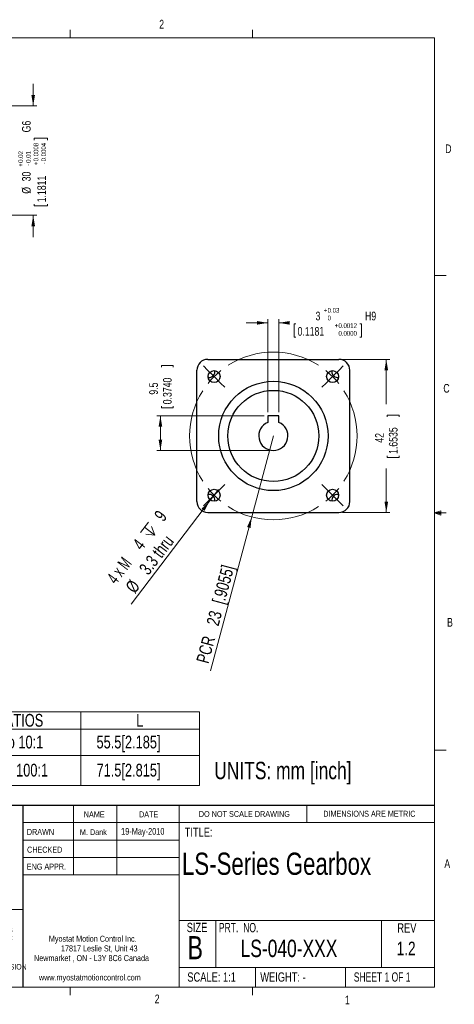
# Model space of a CAD drawing. Header units: millimetres. Extents: x 11 to 421, y 5 to 275.
# Tile 4 of 4: x 302 to 421, y 5 to 275. Entities that reach past the tile are written whole.
import ezdxf

# ---------------------------------------------------------------- set-up
doc = ezdxf.new("R2010")
doc.units = ezdxf.units.MM
doc.layers.add('FORMAT', color=7, linetype='Continuous')
doc.styles.add('SLDTEXTSTYLE0', font='TXT', dxfattribs={"width": 0.75})
doc.styles.add('SLDTEXTSTYLE1', font='TXT', dxfattribs={"width": 0.694444})
doc.styles.add('SLDTEXTSTYLE2', font='TXT', dxfattribs={"width": 0.6875})
doc.styles.add('SLDTEXTSTYLE5', font='TXT', dxfattribs={"width": 0.65})
doc.dimstyles.new('SLDDIMSTYLE0', dxfattribs={"dimtxt": 3.5, "dimasz": 3, "dimexe": 0, "dimexo": 0.0625, "dimgap": 0.875, "dimtad": 2, "dimrnd": 1e-09, "dimzin": 12, "dimdsep": 46, "dimtxsty": 'SLDTEXTSTYLE0', "dimsah": 1, "dimcen": 0.09, "dimadec": 0, "dimazin": 0, "dimtfac": 1, "dimtofl": 0, "dimtmove": 0, "dimatfit": 3, "dimfxl": 1, "dimtolj": 1, "dimtzin": 12, "dimarcsym": 0})
doc.dimstyles.new('SLDDIMSTYLE10', dxfattribs={"dimtxt": 2.38125, "dimasz": 3, "dimexe": 0, "dimexo": 0.0625, "dimgap": 0.595313, "dimtad": 0, "dimrnd": 1e-09, "dimzin": 12, "dimdsep": 46, "dimtxsty": 'SLDTEXTSTYLE0', "dimsah": 1, "dimcen": 0.09, "dimadec": 0, "dimazin": 0, "dimtol": 1, "dimtp": 0.03, "dimtfac": 1, "dimtofl": 0, "dimtmove": 0, "dimatfit": 3, "dimfxl": 1, "dimtolj": 1, "dimtzin": 0, "dimarcsym": 0})
doc.dimstyles.new('SLDDIMSTYLE13', dxfattribs={"dimtxt": 2.38125, "dimasz": 3, "dimexe": 0, "dimexo": 0.0625, "dimgap": 0.595313, "dimtad": 0, "dimrnd": 1e-09, "dimzin": 12, "dimdsep": 46, "dimtxsty": 'SLDTEXTSTYLE0', "dimsah": 1, "dimcen": 0.09, "dimadec": 0, "dimazin": 0, "dimtol": 1, "dimtp": 0.02, "dimtm": 0.01, "dimtfac": 1, "dimtofl": 0, "dimtmove": 0, "dimatfit": 3, "dimfxl": 1, "dimtolj": 1, "dimarcsym": 0})
doc.dimstyles.new('SLDDIMSTYLE2', dxfattribs={"dimtxt": 2.38125, "dimasz": 3, "dimexe": 0, "dimexo": 0.0625, "dimgap": 0.595313, "dimtad": 0, "dimrnd": 1e-09, "dimzin": 12, "dimdsep": 46, "dimtxsty": 'SLDTEXTSTYLE0', "dimsah": 1, "dimcen": 0.09, "dimadec": 0, "dimazin": 0, "dimtfac": 1, "dimtofl": 0, "dimtmove": 0, "dimatfit": 3, "dimfxl": 1, "dimtolj": 1, "dimtzin": 12, "dimarcsym": 0})
doc.dimstyles.new('SLDDIMSTYLE8', dxfattribs={"dimtxt": 3.5, "dimasz": 3, "dimexe": 0, "dimexo": 0.0625, "dimgap": 0.875, "dimtad": 2, "dimrnd": 1e-09, "dimzin": 12, "dimdsep": 46, "dimtxsty": 'SLDTEXTSTYLE0', "dimsah": 1, "dimcen": 0.09, "dimadec": 0, "dimazin": 0, "dimtfac": 1, "dimtmove": 0, "dimatfit": 3, "dimfxl": 1, "dimtolj": 1, "dimtzin": 12, "dimarcsym": 0})
doc.dimstyles.new('SLDDIMSTYLE9', dxfattribs={"dimtxt": 2.38125, "dimasz": 3, "dimexe": 0, "dimexo": 0.0625, "dimgap": 0.595313, "dimtad": 0, "dimdec": 1, "dimrnd": 1e-09, "dimzin": 12, "dimdsep": 46, "dimtxsty": 'SLDTEXTSTYLE0', "dimsah": 1, "dimcen": 0.09, "dimadec": 0, "dimazin": 0, "dimtfac": 1, "dimtdec": 1, "dimtofl": 0, "dimtmove": 0, "dimatfit": 3, "dimfxl": 1, "dimtolj": 1, "dimtzin": 12, "dimarcsym": 0})

# ---------------------------------------------------------------- blocks, each defined once
blk = doc.blocks.new('SW_NOTE_0')
at = {"color": 0, "linetype": 'Continuous', "lineweight": 0, "char_height": 1.651, "attachment_point": 1, "style": 'SLDTEXTSTYLE0'}
for s, insert in [('Myostat Motion Control Inc.', (0, 2.13)), ('17817 Leslie St, Unit 43', (3.32, -0.52)), ('Newmarket , ON - L3Y 8C6 Canada', (-4.09, -3.17)), ('www.myostatmotioncontrol.com', (-2.73, -8.48))]:
    blk.add_mtext(s, dxfattribs=dict(at, insert=insert))
blk = doc.blocks.new('SW_NOTE_1')
at = {"color": 0, "linetype": 'Continuous', "lineweight": 0, "char_height": 1.524, "attachment_point": 1, "style": 'SLDTEXTSTYLE0'}
for s, insert in [('THE INFORMATION CONTAINED IN THIS', (0, 1.96)), ('DRAWING IS THE SOLE PROPERTY OF', (1, -0.56)), ('MYOSTAT MOTION CONTROL INC. ', (1.67, -3.08)), ('ANY REPRODUCTION IN PART OR AS A', (-0.04, -5.61)), ('WHOLE WITHOUT THE WRITTEN PERMISSION', (-1.91, -8.13)), ('OF COOLMUSCLE INC. IS PROHIBITED.', (0.37, -10.66))]:
    blk.add_mtext(s, dxfattribs=dict(at, insert=insert))
blk = doc.blocks.new('SW_TABLEANNOTATION_0')
at = {"color": 0, "linetype": 'Continuous', "lineweight": 0}
for p, q in [((0, 0), (0, -20.16)), ((63.61, 0), (0, 0)), ((30.99, 0), (30.99, -20.16)), ((63.61, -20.16), (63.61, 0)), ((0, -4.75), (63.61, -4.75)), ((0, -11.92), (63.61, -11.92)), ((0, -20.16), (63.61, -20.16))]:
    blk.add_line(p, q, dxfattribs=at)
at = {"color": 0, "linetype": 'Continuous', "lineweight": 0, "char_height": 3.5, "attachment_point": 1, "style": 'SLDTEXTSTYLE0'}
for s, insert in [('RATIOS', (7.64, -0.56)), ('L', (46.22, -0.56)), ('3:1 to 10:1', (4.12, -6.52)), ('55.5[2.185]', (35.32, -6.52)), ('12:1 to 100:1', (1.54, -14.23)), ('71.5[2.815]', (35.32, -14.23))]:
    blk.add_mtext(s, dxfattribs=dict(at, insert=insert))
blk = doc.blocks.new('*D18')
at = {"color": 7, "linetype": 'Continuous', "lineweight": 0}
for p, q in [((340.99, 180.45), (344.21, 180.45)), ((340.99, 180.45), (340.99, 179.97)), ((344.21, 180.45), (344.21, 179.97)), ((340.99, 168.85), (340.99, 169.33)), ((340.99, 168.85), (344.21, 168.85)), ((344.21, 168.85), (344.21, 169.33)), ((369.21, 166.64), (339.71, 166.64)), ((340.71, 157.14), (340.71, 166.64)), ((370.71, 157.14), (339.71, 157.14))]:
    blk.add_line(p, q, dxfattribs=at)
for points in [[(340.71, 166.64), (340.21, 163.64), (341.21, 163.64)], [(340.71, 157.14), (341.21, 160.14), (340.21, 160.14)]]:
    blk.add_solid(points, dxfattribs=at)
at = {"color": 7, "linetype": 'Continuous', "lineweight": 0, "char_height": 2.381, "attachment_point": 1, "rotation": 90, "style": 'SLDTEXTSTYLE0'}
for s, insert in [('0.3740', (341.42, 169.81)), ('9.5', (337.64, 172.45))]:
    blk.add_mtext(s, dxfattribs=dict(at, insert=insert))
blk = doc.blocks.new('SW_SYMBOL_HOLE_DEPTH')
at = {"color": 0, "linetype": 'Continuous', "lineweight": 0}
for p, q in [((0, 875), (800, 875)), ((400, 875), (400, 75)), ((100, 555), (400, 75)), ((700, 555), (400, 75))]:
    blk.add_line(p, q, dxfattribs=at)
blk = doc.blocks.new('*D19')
at = {"color": 7, "linetype": 'Continuous', "lineweight": 0}
for q in [(356.66, 146.47), (332.71, 115.04)]:
    blk.add_line((354.23, 143.28), q, dxfattribs=at)
blk.add_solid([(354.23, 143.28), (352.02, 141.2), (352.81, 140.6)], dxfattribs=at)
at = {"color": 7, "linetype": 'Continuous', "lineweight": 0, "xscale": 0.0044707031, "yscale": 0.0044707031, "zscale": 0.0044707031, "rotation": 52.6859432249}
blk.add_blockref('SW_SYMBOL_HOLE_DEPTH', (338.38, 132.3), dxfattribs=at)
at = {"color": 7, "linetype": 'Continuous', "lineweight": 0, "char_height": 3.5, "attachment_point": 1, "rotation": 52.6859}
for s, insert, style in [(' 9', (338.17, 138.75), 'SLDTEXTSTYLE0'), (' 3.3 thru', (334.04, 124.08), 'SLDTEXTSTYLE0'), ('4', (332.83, 131.66), 'SLDTEXTSTYLE0'), ('4 x M', (325.74, 122.36), 'SLDTEXTSTYLE5'), ('%%c', (330.88, 119.85), 'SLDTEXTSTYLE0')]:
    blk.add_mtext(s, dxfattribs=dict(at, insert=insert, style=style))
blk = doc.blocks.new('*D20')
at = {"color": 7, "linetype": 'Continuous', "lineweight": 0}
for q in [(371.71, 161.14), (354.45, 96.72)]:
    blk.add_line((365.76, 138.92), q, dxfattribs=at)
blk.add_solid([(365.76, 138.92), (364.5, 136.15), (365.46, 135.9)], dxfattribs=at)
at = {"color": 7, "linetype": 'Continuous', "lineweight": 0, "char_height": 3.5, "attachment_point": 1, "rotation": 75, "style": 'SLDTEXTSTYLE0'}
for s, insert in [(' [.9055]', (354.61, 114.73)), ('23', (353.27, 109.73)), ('PCR ', (350.5, 99.42))]:
    blk.add_mtext(s, dxfattribs=dict(at, insert=insert))
blk = doc.blocks.new('*D21')
at = {"color": 7, "linetype": 'Continuous', "lineweight": 0}
for p, q in [((390.71, 182.14), (403.71, 182.14)), ((402.71, 182.14), (402.71, 169.87)), ((402.99, 166.83), (406.21, 166.83)), ((402.99, 166.83), (402.99, 166.35)), ((406.21, 166.83), (406.21, 166.35)), ((402.99, 155.23), (402.99, 155.71)), ((402.99, 155.23), (406.21, 155.23)), ((406.21, 155.23), (406.21, 155.71)), ((402.71, 140.14), (402.71, 152.2)), ((390.71, 140.14), (403.71, 140.14))]:
    blk.add_line(p, q, dxfattribs=at)
for points in [[(402.71, 182.14), (402.21, 179.14), (403.21, 179.14)], [(402.71, 140.14), (403.21, 143.14), (402.21, 143.14)]]:
    blk.add_solid(points, dxfattribs=at)
at = {"color": 7, "linetype": 'Continuous', "lineweight": 0, "char_height": 2.381, "attachment_point": 1, "rotation": 90, "style": 'SLDTEXTSTYLE0'}
for s, insert in [('1.6535', (403.42, 156.2)), ('42', (399.64, 159.27))]:
    blk.add_mtext(s, dxfattribs=dict(at, insert=insert))
blk = doc.blocks.new('*D22')
at = {"color": 7, "linetype": 'Continuous', "lineweight": 0}
for p, q in [((370.21, 192.14), (364.21, 192.14)), ((370.21, 167.64), (370.21, 193.14)), ((373.21, 167.64), (373.21, 193.14)), ((373.21, 192.14), (374.36, 192.14)), ((377.39, 191.86), (377.39, 188.22)), ((377.39, 191.86), (377.87, 191.86)), ((395.92, 191.86), (395.44, 191.86)), ((395.92, 191.86), (395.92, 188.22)), ((377.39, 188.22), (377.87, 188.22)), ((395.92, 188.22), (395.44, 188.22))]:
    blk.add_line(p, q, dxfattribs=at)
for points in [[(370.21, 192.14), (367.21, 192.64), (367.21, 191.64)], [(373.21, 192.14), (376.21, 191.64), (376.21, 192.64)]]:
    blk.add_solid(points, dxfattribs=at)
at = {"color": 7, "linetype": 'Continuous', "lineweight": 0, "attachment_point": 1, "style": 'SLDTEXTSTYLE0'}
for s, insert, char_height in [('3', (383.29, 195.21), 2.38), ('+', (385.53, 196.24), 1.32), ('0.03', (386.6, 196.24), 1.323), ('H9', (396.88, 195.21), 2.381), ('0', (386.6, 194.14), 1.32), ('+', (388.51, 192.04), 1.32), ('0.0012', (389.58, 192.04), 1.323), ('0.1181', (378.36, 191.01), 2.381), ('0.0000', (389.58, 189.93), 1.323)]:
    blk.add_mtext(s, dxfattribs=dict(at, insert=insert, char_height=char_height))
blk = doc.blocks.new('SW_CENTERMARKSYMBOL_1')
at = {"color": 0, "linetype": 'Continuous', "lineweight": 0}
for p, q in [((-1.77, 34.29), (-2.93, 35.46)), ((34.29, 34.29), (35.46, 35.46)), ((0, 32.53), (-1.77, 34.29)), ((0, 32.53), (1.77, 30.76)), ((32.53, 32.53), (30.76, 30.76)), ((32.53, 32.53), (34.29, 34.29)), ((1.77, 30.76), (2.93, 29.59)), ((30.76, 30.76), (29.59, 29.59)), ((1.77, 1.77), (2.93, 2.93)), ((30.76, 1.77), (29.59, 2.93)), ((0, 0), (-1.77, -1.77)), ((0, 0), (1.77, 1.77)), ((32.53, 0), (30.76, 1.77)), ((32.53, 0), (34.29, -1.77)), ((-1.77, -1.77), (-2.93, -2.93)), ((34.29, -1.77), (35.46, -2.93))]:
    blk.add_line(p, q, dxfattribs=at)
for start, end in [(57.4556, 122.5444), (135, 141.2278), (128.7722, 135), (45, 51.2278), (38.7722, 45), (147.4556, 212.5444), (327.4556, 32.5444), (218.7722, 225), (225, 231.2278), (308.7722, 315), (315, 321.2278), (237.4556, 302.5444)]:
    blk.add_arc((16.26, 16.26), 23, start, end, dxfattribs=at)
blk = doc.blocks.new('*D27')
at = {"color": 7, "linetype": 'Continuous', "lineweight": 0}
for p, q in [((305.8, 251.66), (305.8, 257.66)), ((276.3, 251.66), (306.8, 251.66)), ((306.08, 242.76), (309.72, 242.76)), ((306.08, 242.76), (306.08, 242.27)), ((309.72, 242.76), (309.72, 242.27)), ((306.08, 224.23), (306.08, 224.71)), ((306.08, 224.23), (309.72, 224.23)), ((309.72, 224.23), (309.72, 224.71)), ((276.3, 221.66), (306.8, 221.66)), ((305.8, 221.66), (305.8, 215.66))]:
    blk.add_line(p, q, dxfattribs=at)
for points in [[(305.8, 251.66), (306.3, 254.66), (305.3, 254.66)], [(305.8, 221.66), (305.3, 218.66), (306.3, 218.66)]]:
    blk.add_solid(points, dxfattribs=at)
at = {"color": 7, "linetype": 'Continuous', "lineweight": 0, "attachment_point": 1, "rotation": 90, "style": 'SLDTEXTSTYLE0'}
for s, insert, char_height in [(' G6', (302.73, 243.72), 2.381), ('0.0008', (305.9, 236.42), 1.323), ('0.0004', (308, 236.42), 1.323), ('0.02', (301.7, 236.02), 1.323), ('0.01', (303.8, 236.02), 1.323), ('+', (301.7, 234.96), 1.32), ('-', (303.8, 235.2), 1.32), ('+', (305.9, 235.35), 1.32), ('-', (308, 235.59), 1.32), ('30', (302.73, 230.95), 2.381), ('1.1811', (306.93, 225.2), 2.381), ('%%c', (302.73, 227.55), 2.381)]:
    blk.add_mtext(s, dxfattribs=dict(at, insert=insert, char_height=char_height))

msp = doc.modelspace()

# ---------------------------------------------------------------- linework, layer by layer
at = {"color": 7, "linetype": 'Continuous', "lineweight": 0}
for p, q in [((15.907, 270.309), (415.957, 270.309)), ((315.938, 270.309), (315.938, 272.463)), ((365.944, 270.309), (365.944, 272.463)), ((415.957, 9.959), (415.957, 270.309)), ((415.957, 205.112), (419.132, 205.112)), ((371.709, 157.139), (371.057, 157.139)), ((415.957, 140.025), (417.663, 140.635)), ((417.663, 140.635), (417.663, 139.451)), ((415.957, 140.025), (417.663, 140.254)), ((415.957, 140.025), (419.132, 140.025)), ((415.957, 140.025), (417.663, 139.451)), ((415.957, 140.025), (417.663, 139.763)), ((415.957, 74.937), (419.132, 74.937)), ((316.817, 59.853), (316.817, 40.803)), ((328.717, 59.853), (328.717, 40.803)), ((345.885, 59.853), (345.885, 9.959)), ((380.921, 55.091), (380.921, 59.853)), ((302.919, 55.091), (415.957, 55.091)), ((302.919, 50.328), (345.885, 50.328)), ((302.919, 45.566), (345.885, 45.566)), ((345.885, 40.803), (302.919, 40.803)), ((302.919, 31.278), (259.953, 31.278)), ((345.885, 28.243), (415.957, 28.243)), ((355.932, 28.243), (355.932, 15.366)), ((401.43, 28.243), (401.43, 15.366)), ((345.885, 15.366), (415.957, 15.366)), ((366.793, 15.366), (366.793, 9.959)), ((391.48, 15.366), (391.48, 9.959)), ((415.957, 9.959), (15.907, 9.959)), ((315.938, 9.959), (315.938, 7.805)), ((365.944, 9.959), (365.944, 7.805))]:
    msp.add_line(p, q, dxfattribs=at)
at = {"color": 7, "linetype": 'Continuous', "lineweight": 30}
for p, q in [((353.709, 182.139), (389.709, 182.139)), ((350.709, 143.139), (350.709, 179.139)), ((387.737, 178.817), (387.752, 179.037)), ((392.709, 143.139), (392.709, 179.139)), ((354.032, 177.167), (353.811, 177.181)), ((373.209, 166.639), (370.209, 166.639)), ((370.209, 166.639), (370.209, 164.847)), ((373.209, 164.847), (373.209, 166.639)), ((355.682, 143.461), (355.667, 143.24)), ((389.387, 145.111), (389.608, 145.096)), ((353.709, 140.139), (389.709, 140.139)), ((302.919, 59.853), (415.957, 59.853)), ((302.919, 59.853), (302.919, 9.959))]:
    msp.add_line(p, q, dxfattribs=at)
for centre, radius in [((355.446, 177.402), 1.65), ((387.973, 177.402), 1.65), ((371.709, 161.139), 15), ((371.709, 161.139), 12.5), ((355.446, 144.875), 1.65), ((387.973, 144.875), 1.65)]:
    msp.add_circle(centre, radius, dxfattribs=at)
for centre, radius, start, end in [((353.709, 179.139), 3, 90, 180), ((389.709, 179.139), 3, 0, 90), ((354.032, 178.817), 1.65, 270, 7.6948), ((389.387, 178.817), 1.65, 180, 277.6948), ((371.709, 161.139), 4, 112.02431, 67.97569), ((353.709, 143.139), 3, 180, 270), ((354.032, 143.461), 1.65, 0, 97.6948), ((389.387, 143.461), 1.65, 90, 187.6948), ((389.709, 143.139), 3, 270, 0)]:
    msp.add_arc(centre, radius, start, end, dxfattribs=at)
at = {"layer": 'FORMAT'}
msp.add_line((265.932, 59.853), (302.919, 59.853), dxfattribs=at)

# ---------------------------------------------------------------- block references
at = {"color": 7, "linetype": 'Continuous', "lineweight": 0}
for name, p in [('SW_CENTERMARKSYMBOL_1', (355.446, 144.875)), ('SW_TABLEANNOTATION_0', (287.853, 85.464)), ('SW_NOTE_1', (263.354, 24.464)), ('SW_NOTE_0', (310.101, 21.941))]:
    msp.add_blockref(name, p, dxfattribs=at)

# ---------------------------------------------------------------- texts
at = {"color": 7, "linetype": 'Continuous', "lineweight": 0, "attachment_point": 1}
for s, insert, char_height, style in [('2', (340.385, 275.24), 2.381, 'SLDTEXTSTYLE0'), ('D', (418.879, 241.071), 2.381, 'SLDTEXTSTYLE0'), ('C', (418.368, 175.389), 2.381, 'SLDTEXTSTYLE0'), ('B', (419.392, 111.229), 2.381, 'SLDTEXTSTYLE0'), ('UNITS: mm [inch]', (355.48, 71.762), 4.7625, 'SLDTEXTSTYLE0'), ('NAME', (319.681, 58.182), 1.651, 'SLDTEXTSTYLE0'), ('DATE', (334.845, 58.182), 1.651, 'SLDTEXTSTYLE0'), ('DO NOT SCALE DRAWING', (351.251, 58.259), 1.5875, 'SLDTEXTSTYLE0'), ('DIMENSIONS ARE METRIC', (385.416, 58.349), 1.651, 'SLDTEXTSTYLE0'), ('DRAWN', (304.053, 53.381), 1.651, 'SLDTEXTSTYLE0'), ('M. Dank', (318.603, 53.291), 1.5875, 'SLDTEXTSTYLE0'), ('19-May-2010', (329.924, 53.633), 1.85208, 'SLDTEXTSTYLE0'), ('TITLE:', (347.375, 53.755), 2.54, 'SLDTEXTSTYLE0'), ('CHECKED', (304.107, 48.495), 1.651, 'SLDTEXTSTYLE0'), ('LS-Series Gearbox', (346.635, 46.864), 6.08542, 'SLDTEXTSTYLE0'), ('ENG APPR.', (304.034, 43.859), 1.651, 'SLDTEXTSTYLE0'), ('A', (418.645, 45.025), 2.381, 'SLDTEXTSTYLE0'), ('SIZE', (347.936, 27.617), 2.54, 'SLDTEXTSTYLE0'), ('PRT.  NO.', (356.737, 27.581), 2.54, 'SLDTEXTSTYLE1'), ('REV', (405.742, 27.482), 2.54, 'SLDTEXTSTYLE0'), ('B', (348.137, 23.983), 6.35, 'SLDTEXTSTYLE0'), ('LS-040-XXX', (362.725, 22.991), 4.7625, 'SLDTEXTSTYLE0'), ('1.2', (405.577, 22.445), 3.7042, 'SLDTEXTSTYLE0'), ('SCALE: 1:1', (348.105, 14.023), 2.54, 'SLDTEXTSTYLE0'), ('WEIGHT: -', (368.119, 14.023), 2.54, 'SLDTEXTSTYLE0'), ('SHEET 1 OF 1', (393.788, 14.032), 2.54, 'SLDTEXTSTYLE2'), ('2', (339.148, 7.936), 2.381, 'SLDTEXTSTYLE0'), ('1', (391.371, 7.655), 2.381, 'SLDTEXTSTYLE0')]:
    msp.add_mtext(s, dxfattribs=dict(at, insert=insert, char_height=char_height, style=style))

# ---------------------------------------------------------------- dimensions: what is measured, and where the dimension line sits
at = {"color": 7, "linetype": 'Continuous', "lineweight": 0}
dim = msp.add_linear_dim(base=(305.799, 251.655), p1=(275.301, 221.655), p2=(275.301, 251.655), angle=90, text='%%c<> G6', dimstyle='SLDDIMSTYLE13', dxfattribs=at)
dim.commit()
dim.dimension.update_dxf_attribs({"geometry": '*D27', "text_midpoint": (305.799, 236.004), "dimtype": 160})
dim = msp.add_linear_dim(base=(370.209, 192.139), p1=(373.209, 166.639), p2=(370.209, 166.639), text='<>H9', dimstyle='SLDDIMSTYLE10', dxfattribs=at)
dim.commit()
dim.dimension.update_dxf_attribs({"geometry": '*D22', "text_midpoint": (388.618, 192.139), "dimtype": 160})
for base, p1, p2, dimstyle, picture, middle in [((402.709, 140.139), (389.709, 182.139), (389.709, 140.139), 'SLDDIMSTYLE2', '*D21', (402.709, 161.033)), ((340.709, 166.639), (371.709, 157.139), (370.209, 166.639), 'SLDDIMSTYLE9', '*D18', (340.709, 174.648))]:
    dim = msp.add_linear_dim(base=base, p1=p1, p2=p2, angle=90, dimstyle=dimstyle, dxfattribs=at)
    dim.commit()
    dim.dimension.update_dxf_attribs({"geometry": picture, "text_midpoint": middle, "dimtype": 160})
dim = msp.add_radius_dim(center=(371.709, 161.139), mpoint=(365.756, 138.923), text='PCR <> [.9055]', dimstyle='SLDDIMSTYLE0', dxfattribs=at)
dim.commit()
dim.dimension.update_dxf_attribs({"geometry": '*D20', "text_midpoint": (358.987, 113.657), "dimtype": 164})
dim = msp.add_diameter_dim_2p(p1=(356.658, 146.466), p2=(354.233, 143.285), text='4 x M<> {\\fGDT;x} 9\\P%%c 3.3 thru', dimstyle='SLDDIMSTYLE8', override={"dimpost": '<>'}, dxfattribs=at)
dim.commit()
dim.dimension.update_dxf_attribs({"geometry": '*D19', "text_midpoint": (340.709, 125.541), "dimtype": 163})

doc.saveas('drawing.dxf')
